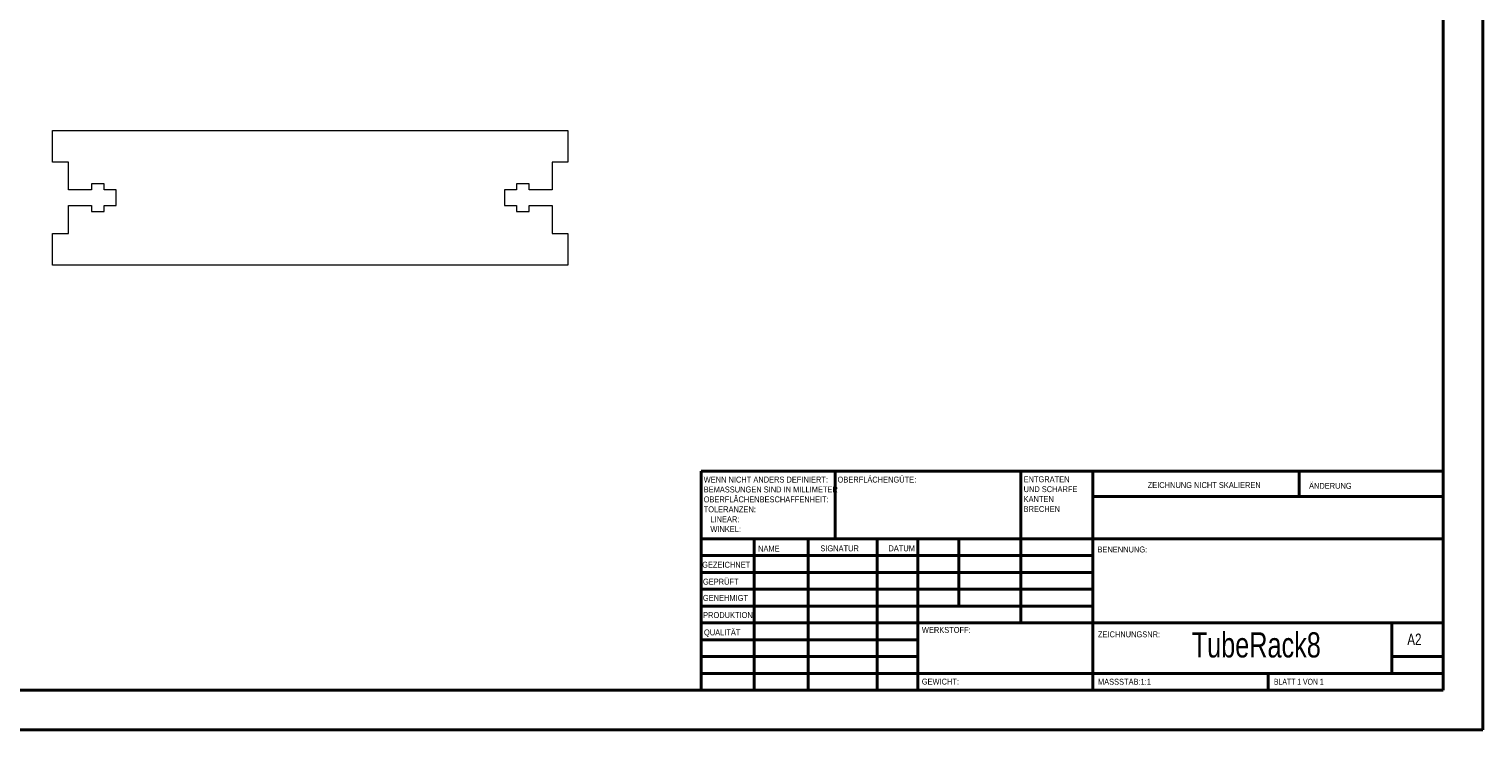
# Model space of a CAD drawing. Header units: millimetres. Extents: x 0 to 594, y 0 to 420.
# Tile 2 of 3: x 227 to 594, y 0 to 177. Entities that reach past the tile are written whole.
import ezdxf

# ---------------------------------------------------------------- set-up
doc = ezdxf.new("R2010")
doc.units = ezdxf.units.MM
doc.styles.add('SLDTEXTSTYLE0', font='TXT', dxfattribs={"width": 0.75})
doc.styles.add('SLDTEXTSTYLE1', font='TXT', dxfattribs={"width": 0.692308})

# ---------------------------------------------------------------- blocks, each defined once
blk = doc.blocks.new('SW_NOTE_0')
at = {"color": 0, "linetype": 'Continuous', "lineweight": 0, "char_height": 1.5, "attachment_point": 1, "style": 'SLDTEXTSTYLE0'}
for s, insert in [('ENTGRATEN', (0, 1.93)), ('UND SCHARFE', (0, -0.57)), ('KANTEN', (0, -3.07)), ('BRECHEN', (0, -5.57))]:
    blk.add_mtext(s, dxfattribs=dict(at, insert=insert))
blk = doc.blocks.new('SW_NOTE_1')
at = {"color": 0, "linetype": 'Continuous', "lineweight": 0, "char_height": 1.5, "attachment_point": 1, "style": 'SLDTEXTSTYLE0'}
for s, insert in [('WENN NICHT ANDERS DEFINIERT:', (0, 1.93)), ('OBERFLÄCHENBESCHAFFENHEIT:', (0, -3.07)), ('BEMASSUNGEN SIND IN MILLIMETER', (0, -0.57)), ('TOLERANZEN:', (0, -5.57)), ('WINKEL:', (1.69, -10.57)), ('LINEAR:', (1.69, -8.07))]:
    blk.add_mtext(s, dxfattribs=dict(at, insert=insert))

msp = doc.modelspace()

# ---------------------------------------------------------------- linework, layer by layer
at = {"color": 7, "linetype": 'Continuous', "lineweight": 40}
for p, q in [((594.079, 0.215), (594.079, 420.215)), ((584.079, 410.215), (584.079, 10.215)), ((396.879, 65.465), (584.079, 65.465)), ((396.879, 65.465), (396.879, 10.215)), ((430.679, 48.465), (430.679, 65.465)), ((477.479, 65.465), (477.479, 27.215)), ((495.679, 65.465), (495.679, 10.215)), ((547.679, 59.09), (547.679, 65.465)), ((584.079, 59.09), (495.679, 59.09)), ((584.079, 48.465), (396.879, 48.465)), ((410.242, 48.465), (410.242, 10.215)), ((423.87, 48.465), (423.87, 10.215)), ((441.278, 48.465), (441.278, 10.215)), ((451.479, 10.215), (451.479, 48.465)), ((461.879, 31.465), (461.879, 48.465)), ((495.679, 44.215), (396.879, 44.215)), ((495.679, 39.965), (396.879, 39.965)), ((495.679, 35.715), (396.879, 35.715)), ((495.679, 31.465), (396.879, 31.465)), ((451.479, 27.215), (396.879, 27.215)), ((451.479, 27.215), (584.079, 27.215)), ((571.079, 14.465), (571.079, 27.215)), ((451.479, 22.965), (396.879, 22.965)), ((451.479, 18.715), (396.879, 18.715)), ((584.079, 18.715), (571.079, 18.715)), ((396.879, 14.465), (584.079, 14.465)), ((539.879, 10.215), (539.879, 14.465)), ((25.079, 10.215), (584.079, 10.215)), ((0.079, 0.215), (594.079, 0.215))]:
    msp.add_line(p, q, dxfattribs=at)
at = {"color": 7, "linetype": 'Continuous', "lineweight": 15}
for p, q in [((233.212, 151.493), (363.212, 151.493)), ((233.212, 143.493), (233.212, 151.493)), ((363.212, 151.493), (363.212, 143.493)), ((237.212, 143.493), (233.212, 143.493)), ((237.212, 136.493), (237.212, 143.493)), ((359.212, 143.493), (359.212, 136.493)), ((363.212, 143.493), (359.212, 143.493)), ((243.012, 136.493), (237.212, 136.493)), ((243.012, 137.993), (243.012, 136.493)), ((246.212, 137.993), (243.012, 137.993)), ((246.212, 136.493), (246.212, 137.993)), ((249.212, 136.493), (246.212, 136.493)), ((249.212, 132.493), (249.212, 136.493)), ((347.212, 136.493), (347.212, 132.493)), ((350.212, 136.493), (347.212, 136.493)), ((350.212, 137.993), (350.212, 136.493)), ((353.412, 137.993), (350.212, 137.993)), ((353.412, 136.493), (353.412, 137.993)), ((359.212, 136.493), (353.412, 136.493)), ((237.212, 132.493), (243.012, 132.493)), ((237.212, 125.493), (237.212, 132.493)), ((243.012, 132.493), (243.012, 130.993)), ((246.212, 132.493), (249.212, 132.493)), ((246.212, 130.993), (246.212, 132.493)), ((347.212, 132.493), (350.212, 132.493)), ((350.212, 132.493), (350.212, 130.993)), ((353.412, 132.493), (359.212, 132.493)), ((353.412, 130.993), (353.412, 132.493)), ((359.212, 132.493), (359.212, 125.493)), ((243.012, 130.993), (246.212, 130.993)), ((350.212, 130.993), (353.412, 130.993)), ((233.212, 125.493), (237.212, 125.493)), ((233.212, 117.493), (233.212, 125.493)), ((359.212, 125.493), (363.212, 125.493)), ((363.212, 125.493), (363.212, 117.493)), ((363.212, 117.493), (233.212, 117.493))]:
    msp.add_line(p, q, dxfattribs=at)

# ---------------------------------------------------------------- block references
at = {"color": 7, "linetype": 'Continuous', "lineweight": 0}
for name, p in [('SW_NOTE_1', (397.473, 62.202)), ('SW_NOTE_0', (478.188, 62.284))]:
    msp.add_blockref(name, p, dxfattribs=at)

# ---------------------------------------------------------------- texts
for s, insert, char_height, attachment_point, style in [('OBERFLÄCHENGÜTE:', (431.25, 64.134), 1.5, 1, 'SLDTEXTSTYLE0'), ('ZEICHNUNG NICHT SKALIEREN', (509.493, 62.748), 1.5, 1, 'SLDTEXTSTYLE0'), ('ÄNDERUNG', (550.206, 62.55), 1.5, 1, 'SLDTEXTSTYLE0'), ('NAME', (411.201, 46.716), 1.5, 1, 'SLDTEXTSTYLE0'), ('SIGNATUR', (426.912, 46.777), 1.5, 1, 'SLDTEXTSTYLE0'), ('DATUM', (444.094, 46.791), 1.5, 1, 'SLDTEXTSTYLE0'), ('BENENNUNG:', (496.835, 46.493), 1.5, 1, 'SLDTEXTSTYLE0'), ('GEZEICHNET', (397.091, 42.644), 1.5, 1, 'SLDTEXTSTYLE0'), ('GEPRÜFT', (397.289, 38.369), 1.5, 1, 'SLDTEXTSTYLE0'), ('GENEHMIGT', (397.281, 34.279), 1.5, 1, 'SLDTEXTSTYLE0'), ('PRODUKTION', (397.334, 29.948), 1.5, 1, 'SLDTEXTSTYLE0'), ('QUALITÄT', (397.548, 25.564), 1.5, 1, 'SLDTEXTSTYLE0'), ('WERKSTOFF:', (452.525, 26.201), 1.5, 1, 'SLDTEXTSTYLE0'), ('ZEICHNUNGSNR:', (496.953, 25.083), 1.5, 1, 'SLDTEXTSTYLE0'), ('TubeRack8', (536.893, 24.847), 6.35, 2, 'SLDTEXTSTYLE0'), ('A2', (575, 24.515), 2.9104, 1, 'SLDTEXTSTYLE0'), ('GEWICHT:', (452.497, 13.164), 1.4986, 1, 'SLDTEXTSTYLE0'), ('MASSSTAB:1:1', (496.953, 13.115), 1.5, 1, 'SLDTEXTSTYLE0'), ('BLATT 1 VON 1', (541.357, 13.115), 1.5, 1, 'SLDTEXTSTYLE1')]:
    msp.add_mtext(s, dxfattribs=dict(at, insert=insert, char_height=char_height, attachment_point=attachment_point, style=style))

doc.saveas('drawing.dxf')
